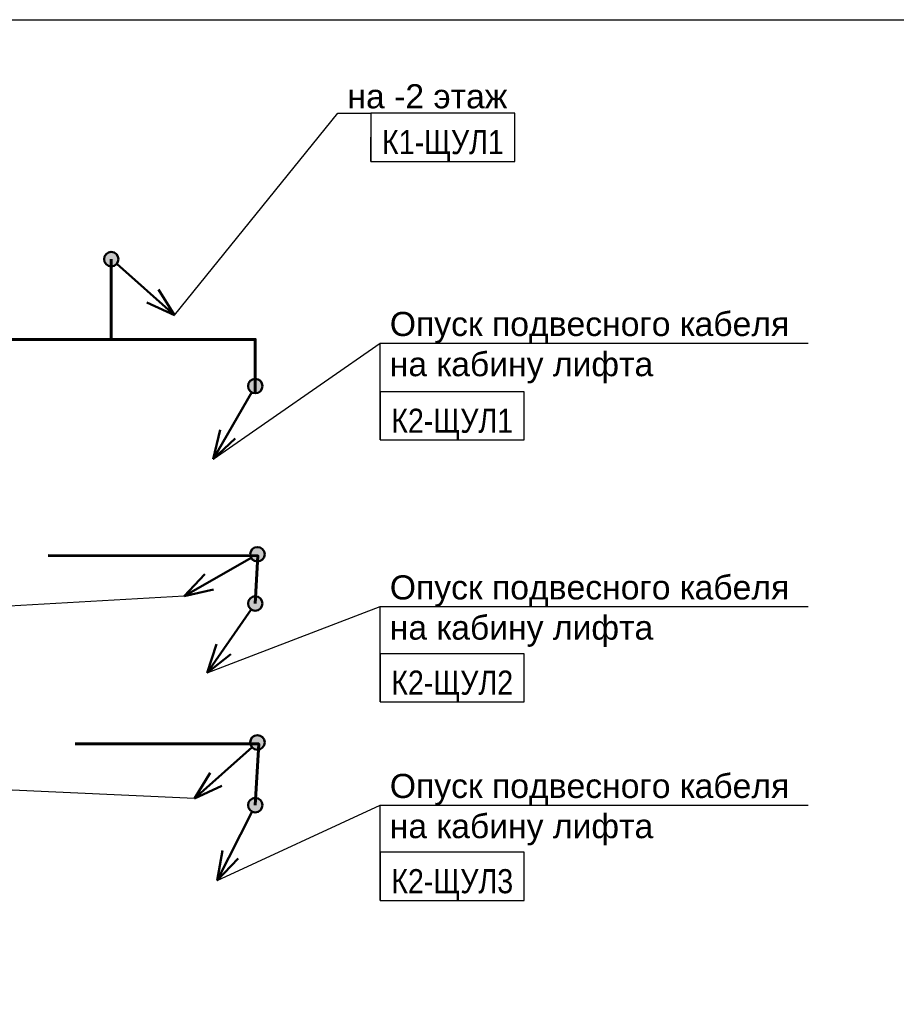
# Model space of a CAD drawing. Header units: millimetres. Extents: x -277772 to 277599, y -59564 to 282085.
# Tile 121 of 190: x -206761 to -197674, y 132661 to 142872. Entities that reach past the tile are written whole.
import ezdxf
from ezdxf import colors
from ezdxf.entities.mleader import LeaderData, LeaderLine
from ezdxf.enums import TextEntityAlignment as Align
from ezdxf.math import Vec2, Vec3

# ---------------------------------------------------------------- set-up
doc = ezdxf.new("R2018")
doc.units = ezdxf.units.MM
doc.set_wipeout_variables(frame=1)
doc.layers.add('UNPLOTTED', color=2, linetype='Continuous', plot=False)
doc.layers.add('КИП_выноска', color=6, linetype='Continuous', lineweight=25)
doc.layers.add('КИП_трасса', color=3, linetype='Continuous', lineweight=60)
doc.styles.add('CP.Text', font='arial.ttf')
doc.styles.add('GOST 2.304', font='arial.ttf', dxfattribs={"width": 0.85})
doc.linetypes.add('в трубе открыто', pattern='A,10,[133,ltypeshp.shx,S=0.75,R=0,X=-5,Y=2.5],-2.5,[130,ltypeshp.shx,S=2.5,R=-45,X=0,Y=0],-2.5', length=15)

# ---------------------------------------------------------------- blocks, each defined once
blk = doc.blocks.new('*U4')
at = {"color": 0}
blk.add_lwpolyline([(0, 410), (0, 0), (-569, 0), (-569, 410)], close=True, dxfattribs=at)
blk = doc.blocks.new('*U27')
at = {"lineweight": 50}
h = blk.add_hatch(color=256, dxfattribs=at)
h.dxf.hatch_style = 1
edge = h.paths.add_edge_path()
edge.add_arc((0, 0), 0.75, 240.0423, 600.0423)
for p, q in [((-0.37, -0.65), (-4.37, -7.58)), ((-4.37, -7.58), (-3.65, -4.53)), ((-4.37, -7.58), (-2.09, -5.43))]:
    blk.add_line(p, q, dxfattribs=at)
blk.add_circle((0, 0), 0.75, dxfattribs=at)
blk = doc.blocks.new('*U24')
at = {"color": 0, "linetype": 'Continuous', "lineweight": 30, "ltscale": 75, "width": 0.85, "flags": 104}
blk.add_attdef('ПРИМЕЧАНИЕ_1', text='', height=2.5, dxfattribs=at).set_placement((7.47, -3.94), align=Align.BOTTOM_CENTER)
at = {"color": 0, "lineweight": 30, "width": 0.85, "flags": 104}
blk.add_attdef('ПРИМЕЧАНИЕ_2', text='', height=2.5, dxfattribs=at).set_placement((7.47, -15.08), align=Align.BOTTOM_CENTER)
at = {"color": 0, "lineweight": 30, "style": 'GOST 2.304', "width": 0.85}
for tag, p in [('ИМЯ_КАБЕЛЯ_2', (7.47, -15.05)), ('ИМЯ_КАБЕЛЯ_3', (7.47, -20.05)), ('ИМЯ_КАБЕЛЯ_4', (7.47, -25.05)), ('ИМЯ_КАБЕЛЯ_5', (7.47, -30.05)), ('ИМЯ_КАБЕЛЯ_6', (7.47, -35.05)), ('ИМЯ_КАБЕЛЯ_7', (7.47, -40.05)), ('ИМЯ_КАБЕЛЯ_8', (7.47, -45.05)), ('ИМЯ_КАБЕЛЯ_9', (7.47, -50.05))]:
    blk.add_attdef(tag, text='', height=2.5, dxfattribs=at).set_placement(p, align=Align.BOTTOM_CENTER)
at = {"linetype": 'Continuous'}
blk.add_wipeout([(0.01, -5.05), (14.93, -5.05), (14.93, -10.05), (0.01, -10.05)], dxfattribs=at)
at = {"color": 0}
blk.add_line((0.01, -10.05), (0, 0), dxfattribs=at)
at = {"color": 0, "linetype": 'Continuous'}
blk.add_lwpolyline([(0.01, -10.05), (14.93, -10.05), (14.93, -5.05), (0.01, -5.05)], close=True, dxfattribs=at)
at = {"color": 0, "lineweight": 30, "style": 'GOST 2.304', "width": 0.85}
blk.add_attdef('ИМЯ_КАБЕЛЯ_1', text='', height=2.5, dxfattribs=at).set_placement((7.47, -10.05), align=Align.BOTTOM_CENTER)
blk = doc.blocks.new('*U29')
at = {"lineweight": 50}
h = blk.add_hatch(color=256, dxfattribs=at)
h.dxf.hatch_style = 1
edge = h.paths.add_edge_path()
edge.add_arc((0, 0), 0.75, 235.2493, 595.2493)
for p, q in [((-0.43, -0.62), (-4.99, -7.19)), ((-4.99, -7.19), (-4.02, -4.21)), ((-4.99, -7.19), (-2.54, -5.24))]:
    blk.add_line(p, q, dxfattribs=at)
blk.add_circle((0, 0), 0.75, dxfattribs=at)
blk = doc.blocks.new('*U25')
at = {"color": 0, "linetype": 'Continuous', "lineweight": 30, "ltscale": 75, "width": 0.85, "flags": 104}
blk.add_attdef('ПРИМЕЧАНИЕ_1', text='', height=2.5, dxfattribs=at).set_placement((7.47, -3.79), align=Align.BOTTOM_CENTER)
at = {"color": 0, "lineweight": 30, "width": 0.85, "flags": 104}
blk.add_attdef('ПРИМЕЧАНИЕ_2', text='', height=2.5, dxfattribs=at).set_placement((7.47, -14.93), align=Align.BOTTOM_CENTER)
at = {"color": 0, "lineweight": 30, "style": 'GOST 2.304', "width": 0.85}
for tag, p in [('ИМЯ_КАБЕЛЯ_2', (7.47, -14.9)), ('ИМЯ_КАБЕЛЯ_3', (7.47, -19.9)), ('ИМЯ_КАБЕЛЯ_4', (7.47, -24.9)), ('ИМЯ_КАБЕЛЯ_5', (7.47, -29.9)), ('ИМЯ_КАБЕЛЯ_6', (7.47, -34.9)), ('ИМЯ_КАБЕЛЯ_7', (7.47, -39.9)), ('ИМЯ_КАБЕЛЯ_8', (7.47, -44.9)), ('ИМЯ_КАБЕЛЯ_9', (7.47, -49.9))]:
    blk.add_attdef(tag, text='', height=2.5, dxfattribs=at).set_placement(p, align=Align.BOTTOM_CENTER)
at = {"linetype": 'Continuous'}
blk.add_wipeout([(0.01, -4.9), (14.93, -4.9), (14.93, -9.9), (0.01, -9.9)], dxfattribs=at)
at = {"color": 0}
blk.add_line((0.01, -9.9), (0, 0), dxfattribs=at)
at = {"color": 0, "linetype": 'Continuous'}
blk.add_lwpolyline([(0.01, -9.9), (14.93, -9.9), (14.93, -4.9), (0.01, -4.9)], close=True, dxfattribs=at)
at = {"color": 0, "lineweight": 30, "style": 'GOST 2.304', "width": 0.85}
blk.add_attdef('ИМЯ_КАБЕЛЯ_1', text='', height=2.5, dxfattribs=at).set_placement((7.47, -9.9), align=Align.BOTTOM_CENTER)
blk = doc.blocks.new('*U31')
at = {"lineweight": 50}
h = blk.add_hatch(color=256, dxfattribs=at)
h.dxf.hatch_style = 1
edge = h.paths.add_edge_path()
edge.add_arc((0, 0), 0.75, 243.1673, 603.1673)
for p, q in [((-0.34, -0.67), (-3.95, -7.81)), ((-3.95, -7.81), (-3.4, -4.72)), ((-3.95, -7.81), (-1.79, -5.54))]:
    blk.add_line(p, q, dxfattribs=at)
blk.add_circle((0, 0), 0.75, dxfattribs=at)
blk = doc.blocks.new('_None')
blk = doc.blocks.new('*U28')
at = {"lineweight": 50}
h = blk.add_hatch(color=256, dxfattribs=at)
h.dxf.hatch_style = 1
edge = h.paths.add_edge_path()
edge.add_arc((0, 0), 0.75, -41.659, 318.341)
for p, q in [((0.56, -0.5), (6.54, -5.82)), ((6.54, -5.82), (4.89, -3.15)), ((6.54, -5.82), (3.7, -4.49))]:
    blk.add_line(p, q, dxfattribs=at)
blk.add_circle((0, 0), 0.75, dxfattribs=at)
blk = doc.blocks.new('*U11')
at = {"color": 0, "linetype": 'Continuous', "lineweight": 30, "ltscale": 75, "width": 0.85, "flags": 104}
blk.add_attdef('ПРИМЕЧАНИЕ_1', text='', height=2.5, dxfattribs=at).set_placement((7.46, 3.61), align=Align.BOTTOM_CENTER)
at = {"color": 0, "lineweight": 30, "width": 0.85, "flags": 104}
blk.add_attdef('ПРИМЕЧАНИЕ_2', text='', height=2.5, dxfattribs=at).set_placement((7.46, -7.53), align=Align.BOTTOM_CENTER)
at = {"color": 0, "lineweight": 30, "style": 'GOST 2.304', "width": 0.85}
for tag, p in [('ИМЯ_КАБЕЛЯ_2', (7.46, -7.5)), ('ИМЯ_КАБЕЛЯ_3', (7.46, -12.5)), ('ИМЯ_КАБЕЛЯ_4', (7.46, -17.5)), ('ИМЯ_КАБЕЛЯ_5', (7.46, -22.5)), ('ИМЯ_КАБЕЛЯ_6', (7.46, -27.5)), ('ИМЯ_КАБЕЛЯ_7', (7.46, -32.5)), ('ИМЯ_КАБЕЛЯ_8', (7.46, -37.5)), ('ИМЯ_КАБЕЛЯ_9', (7.46, -42.5))]:
    blk.add_attdef(tag, text='', height=2.5, dxfattribs=at).set_placement(p, align=Align.BOTTOM_CENTER)
at = {"linetype": 'Continuous'}
blk.add_wipeout([(0, 2.5), (14.92, 2.5), (14.92, -2.5), (0, -2.5)], dxfattribs=at)
at = {"color": 0}
blk.add_line((0, -2.5), (0, 0), dxfattribs=at)
at = {"color": 0, "linetype": 'Continuous'}
blk.add_lwpolyline([(0, -2.5), (14.92, -2.5), (14.92, 2.5), (0, 2.5)], close=True, dxfattribs=at)
at = {"color": 0, "lineweight": 30, "style": 'GOST 2.304', "width": 0.85}
blk.add_attdef('ИМЯ_КАБЕЛЯ_1', text='', height=2.5, dxfattribs=at).set_placement((7.46, -2.5), align=Align.BOTTOM_CENTER)
blk = doc.blocks.new('*U20')
at = {"lineweight": 50}
h = blk.add_hatch(color=256, dxfattribs=at)
h.dxf.hatch_style = 1
edge = h.paths.add_edge_path()
edge.add_arc((0, 0), 0.75, 209.7588, 569.7588)
for p, q in [((-0.65, -0.37), (-7.6, -4.34)), ((-7.6, -4.34), (-5.44, -2.07)), ((-7.6, -4.34), (-4.54, -3.64))]:
    blk.add_line(p, q, dxfattribs=at)
blk.add_circle((0, 0), 0.75, dxfattribs=at)
blk = doc.blocks.new('*U30')
at = {"lineweight": 50}
h = blk.add_hatch(color=256, dxfattribs=at)
h.dxf.hatch_style = 1
edge = h.paths.add_edge_path()
edge.add_arc((0, 0), 0.75, 221.6334, 581.6334)
for p, q in [((-0.56, -0.5), (-6.54, -5.81)), ((-6.54, -5.81), (-4.9, -3.15)), ((-6.54, -5.81), (-3.7, -4.49))]:
    blk.add_line(p, q, dxfattribs=at)
blk.add_circle((0, 0), 0.75, dxfattribs=at)

msp = doc.modelspace()

# ---------------------------------------------------------------- linework, layer by layer
at = {"layer": 'КИП_трасса', "linetype": 'в трубе открыто', "ltscale": 100}
for points in [[(-205812, 140389), (-205812, 139557)], [(-206186, 139557), (-204319, 139557), (-204319, 138998)], [(-206465, 137315), (-204292, 137312), (-204319, 136818)], [(-206186, 135362), (-204284, 135362), (-204319, 134727)]]:
    msp.add_lwpolyline(points, dxfattribs=at)

# ---------------------------------------------------------------- block references
at = {"layer": 'UNPLOTTED', "xscale": 100, "yscale": 100, "zscale": 100}
msp.add_blockref('*U4', (-193078, 101872), dxfattribs=at)
at = {"layer": 'КИП_выноска', "xscale": 100, "yscale": 100, "zscale": 100}
for name, p in [('*U28', (-205812, 140389)), ('*U27', (-204319, 139073)), ('*U20', (-204297, 137328)), ('*U29', (-204319, 136818)), ('*U30', (-204297, 135377)), ('*U31', (-204319, 134727))]:
    msp.add_blockref(name, p, dxfattribs=at)

# ---------------------------------------------------------------- next in the draw order: leaders
at = {"layer": 'КИП_выноска'}
ml = msp.add_multileader_mtext('Standard', dxfattribs=at)
ml.set_content('Опуск подвесного кабеля\\Pна кабину лифта', color=256, style='CP.Text')
ml.set_leader_properties(color=256, linetype='ByLayer', lineweight=-1)
ml.set_arrow_properties(name='NONE')
ml.build(insert=Vec2(0, 0))
ml.multileader.update_dxf_attribs({"has_dogleg": 0, "text_left_attachment_type": 6, "text_right_attachment_type": 6, "dogleg_length": 0.5, "arrow_head_size": 300})
ctx = ml.context
ctx.base_point, ctx.char_height, ctx.arrow_head_size, ctx.landing_gap_size, ctx.plane_origin = Vec3(-203025, 139519), 250, 300, 100, Vec3(-200500, 136410)
ctx.left_attachment, ctx.right_attachment = 6, 6
notes = []
notes.append((ctx, [(0, (1, 1, 0), (-203026, 139519), (1, 0), 0.5, [(0, [(-204756, 138315)], 0, [])])]))
ctx.mtext.insert, ctx.mtext.width, ctx.mtext.flow_direction = Vec3(-202925, 139842), 4659.57, 5
ctx.mtext.has_bg_fill, ctx.mtext.bg_color, ctx.mtext.bg_scale_factor, ctx.mtext.bg_transparency, ctx.mtext.use_window_bg_color = 1, -1073741824, 1.1, 0, 1
ml = msp.add_multileader_mtext('Standard', dxfattribs=at)
ml.set_content('Опуск подвесного кабеля\\Pна кабину лифта', color=256, style='CP.Text')
ml.set_leader_properties(color=256, linetype='ByLayer', lineweight=-1)
ml.set_arrow_properties(name='NONE')
ml.build(insert=Vec2(0, 0))
ml.multileader.update_dxf_attribs({"has_dogleg": 0, "text_left_attachment_type": 6, "text_right_attachment_type": 6, "dogleg_length": 0.5, "arrow_head_size": 300})
ctx = ml.context
ctx.base_point, ctx.char_height, ctx.arrow_head_size, ctx.landing_gap_size, ctx.plane_origin = Vec3(-203025, 136787), 250, 300, 100, Vec3(-200500, 133678)
ctx.left_attachment, ctx.right_attachment = 6, 6
notes.append((ctx, [(0, (1, 1, 0), (-203026, 136787), (1, 0), 0.5, [(0, [(-204817, 136099)], 0, [])])]))
ctx.mtext.insert, ctx.mtext.width, ctx.mtext.flow_direction = Vec3(-202925, 137110), 4659.57, 5
ctx.mtext.has_bg_fill, ctx.mtext.bg_color, ctx.mtext.bg_scale_factor, ctx.mtext.bg_transparency, ctx.mtext.use_window_bg_color = 1, -1073741824, 1.1, 0, 1
ml = msp.add_multileader_mtext('Standard', dxfattribs=at)
ml.set_content('на -2 этаж', color=256, style='CP.Text')
ml.set_leader_properties(color=256, linetype='ByLayer', lineweight=-1)
ml.set_arrow_properties(name='NONE')
ml.build(insert=Vec2(0, 0))
ml.multileader.update_dxf_attribs({"has_dogleg": 0, "text_left_attachment_type": 6, "text_right_attachment_type": 6, "dogleg_length": 0.5, "arrow_head_size": 300})
ctx = ml.context
ctx.base_point, ctx.char_height, ctx.arrow_head_size, ctx.landing_gap_size, ctx.plane_origin = Vec3(-210125, 136708), 250, 300, 100, Vec3(-207601, 134048)
ctx.left_attachment, ctx.right_attachment, ctx.text_align_type = 6, 6, 2
notes.append((ctx, [(1, (1, 1, 0), (-208288, 136708), (-1, 0), 0.5, [(0, [(-205056, 136893)], 0, [])])]))
ctx.mtext.insert, ctx.mtext.width, ctx.mtext.alignment, ctx.mtext.flow_direction = Vec3(-208389, 137008), 2299.33, 3, 5
ctx.mtext.has_bg_fill, ctx.mtext.bg_color, ctx.mtext.bg_scale_factor, ctx.mtext.bg_transparency, ctx.mtext.use_window_bg_color = 1, -1027028792, 1.5, 0, 1
ml = msp.add_multileader_mtext('Standard', dxfattribs=at)
ml.set_content('на -2 этаж', color=256, style='CP.Text')
ml.set_leader_properties(color=256, linetype='ByLayer', lineweight=-1)
ml.set_arrow_properties(name='NONE')
ml.build(insert=Vec2(0, 0))
ml.multileader.update_dxf_attribs({"has_dogleg": 0, "text_left_attachment_type": 6, "text_right_attachment_type": 6, "dogleg_length": 0.5, "arrow_head_size": 300})
ctx = ml.context
ctx.base_point, ctx.char_height, ctx.arrow_head_size, ctx.landing_gap_size, ctx.plane_origin = Vec3(-209851, 134933), 250, 300, 100, Vec3(-207327, 132273)
ctx.left_attachment, ctx.right_attachment, ctx.text_align_type = 6, 6, 2
notes.append((ctx, [(1, (1, 1, 0), (-208015, 134933), (-1, 0), 0.5, [(0, [(-204950, 134796)], 0, [])])]))
ctx.mtext.insert, ctx.mtext.width, ctx.mtext.alignment, ctx.mtext.flow_direction = Vec3(-208116, 135233), 2299.33, 3, 5
ctx.mtext.has_bg_fill, ctx.mtext.bg_color, ctx.mtext.bg_scale_factor, ctx.mtext.bg_transparency, ctx.mtext.use_window_bg_color = 1, -1027028792, 1.5, 0, 1
ml = msp.add_multileader_mtext('Standard', dxfattribs=at)
ml.set_content('Опуск подвесного кабеля\\Pна кабину лифта', color=256, style='CP.Text')
ml.set_leader_properties(color=256, linetype='ByLayer', lineweight=-1)
ml.set_arrow_properties(name='NONE')
ml.build(insert=Vec2(0, 0))
ml.multileader.update_dxf_attribs({"has_dogleg": 0, "text_left_attachment_type": 6, "text_right_attachment_type": 6, "dogleg_length": 0.5, "arrow_head_size": 300})
ctx = ml.context
ctx.base_point, ctx.char_height, ctx.arrow_head_size, ctx.landing_gap_size, ctx.plane_origin = Vec3(-203025, 134728), 250, 300, 100, Vec3(-200500, 131619)
ctx.left_attachment, ctx.right_attachment = 6, 6
notes.append((ctx, [(0, (1, 1, 0), (-203026, 134728), (1, 0), 0.5, [(0, [(-204714, 133946)], 0, [])])]))
ctx.mtext.insert, ctx.mtext.width, ctx.mtext.flow_direction = Vec3(-202925, 135051), 4659.57, 5
ctx.mtext.has_bg_fill, ctx.mtext.bg_color, ctx.mtext.bg_scale_factor, ctx.mtext.bg_transparency, ctx.mtext.use_window_bg_color = 1, -1073741824, 1.1, 0, 1
for ctx, leaders in notes:
    for number, flags, end, landing, length, lines in leaders:
        leader = LeaderData()
        leader.index, (leader.has_last_leader_line, leader.has_dogleg_vector, leader.attachment_direction) = number, flags
        leader.last_leader_point, leader.dogleg_vector, leader.dogleg_length = Vec3(end), Vec3(landing), length
        for number, points, colour, breaks in lines:
            line = LeaderLine()
            line.index, line.vertices, line.color, line.breaks = number, Vec3.list(points), colors.encode_raw_color(colour), breaks
            leader.lines.append(line)
        ctx.leaders.append(leader)

# ---------------------------------------------------------------- next in the draw order: linework, layer by layer
at = {"layer": 'КИП_трасса', "linetype": 'в трубе открыто', "ltscale": 100}
msp.add_lwpolyline([(-206951, 132067), (-206951, 139557), (-206186, 139557)], dxfattribs=at)

# ---------------------------------------------------------------- next in the draw order: block references
at = {"layer": 'КИП_выноска'}
ref = msp.add_blockref('*U24', (-203025, 139519), dxfattribs=dict(at, xscale=100, yscale=100, zscale=100))
lines = msp.add_mtext('\\W0.8500;', dxfattribs={"layer": '0', "color": 0, "linetype": 'Continuous', "lineweight": 30, "ltscale": 75, "insert": (-202278, 139125), "char_height": 2.5, "attachment_point": 1})
ref.add_attrib('ПРИМЕЧАНИЕ_1', '', (-202278, 139125), dxfattribs={"flags": 104}).embed_mtext(lines)
ref.add_attrib('ИМЯ_КАБЕЛЯ_1', 'К2-ЩУЛ1', dxfattribs={"layer": '0', "color": 0, "lineweight": 30, "height": 250, "style": 'GOST 2.304', "width": 0.85}).set_placement((-202278, 138513), align=Align.BOTTOM_CENTER)
lines = msp.add_mtext('\\W0.8500;', dxfattribs={"layer": '0', "color": 0, "lineweight": 30, "insert": (-202278, 138010), "char_height": 2.5, "attachment_point": 1})
ref.add_attrib('ПРИМЕЧАНИЕ_2', '', (-202278, 138010), dxfattribs={"flags": 104}).embed_mtext(lines)
ref = msp.add_blockref('*U25', (-203025, 136787), dxfattribs=dict(at, xscale=100, yscale=100, zscale=100))
lines = msp.add_mtext('\\W0.8500;', dxfattribs={"layer": '0', "color": 0, "linetype": 'Continuous', "lineweight": 30, "ltscale": 75, "insert": (-202278, 136408), "char_height": 2.5, "attachment_point": 1})
ref.add_attrib('ПРИМЕЧАНИЕ_1', '', (-202278, 136408), dxfattribs={"flags": 104}).embed_mtext(lines)
ref.add_attrib('ИМЯ_КАБЕЛЯ_1', 'К2-ЩУЛ2', dxfattribs={"layer": '0', "color": 0, "lineweight": 30, "height": 250, "style": 'GOST 2.304', "width": 0.85}).set_placement((-202278, 135797), align=Align.BOTTOM_CENTER)
lines = msp.add_mtext('\\W0.8500;', dxfattribs={"layer": '0', "color": 0, "lineweight": 30, "insert": (-202278, 135294), "char_height": 2.5, "attachment_point": 1})
ref.add_attrib('ПРИМЕЧАНИЕ_2', '', (-202278, 135294), dxfattribs={"flags": 104}).embed_mtext(lines)
ref = msp.add_blockref('*U25', (-203025, 134728), dxfattribs=dict(at, xscale=100, yscale=100, zscale=100))
lines = msp.add_mtext('\\W0.8500;', dxfattribs={"layer": '0', "color": 0, "linetype": 'Continuous', "lineweight": 30, "ltscale": 75, "insert": (-202278, 134349), "char_height": 2.5, "attachment_point": 1})
ref.add_attrib('ПРИМЕЧАНИЕ_1', '', (-202278, 134349), dxfattribs={"flags": 104}).embed_mtext(lines)
ref.add_attrib('ИМЯ_КАБЕЛЯ_1', 'К2-ЩУЛ3', dxfattribs={"layer": '0', "color": 0, "lineweight": 30, "height": 250, "style": 'GOST 2.304', "width": 0.85}).set_placement((-202278, 133738), align=Align.BOTTOM_CENTER)
lines = msp.add_mtext('\\W0.8500;', dxfattribs={"layer": '0', "color": 0, "lineweight": 30, "insert": (-202278, 133235), "char_height": 2.5, "attachment_point": 1})
ref.add_attrib('ПРИМЕЧАНИЕ_2', '', (-202278, 133235), dxfattribs={"flags": 104}).embed_mtext(lines)

# ---------------------------------------------------------------- next in the draw order: leaders
ml = msp.add_multileader_mtext('Standard', dxfattribs=at)
ml.set_content('на -2 этаж', color=256, style='CP.Text')
ml.set_leader_properties(color=256, linetype='ByLayer', lineweight=-1)
ml.set_arrow_properties(name='NONE')
ml.build(insert=Vec2(0, 0))
ml.multileader.update_dxf_attribs({"has_dogleg": 0, "text_left_attachment_type": 6, "text_right_attachment_type": 6, "dogleg_length": 0.5, "arrow_head_size": 300})
ctx = ml.context
ctx.base_point, ctx.char_height, ctx.arrow_head_size, ctx.landing_gap_size, ctx.plane_origin = Vec3(-203464, 141903), 250, 300, 100, Vec3(-200596, 139243)
ctx.left_attachment, ctx.right_attachment = 6, 6
notes = []
notes.append((ctx, [(0, (1, 1, 0), (-203464, 141903), (1, 0), 0.5, [(0, [(-205158, 139808)], 0, [])])]))
ctx.mtext.insert, ctx.mtext.width, ctx.mtext.flow_direction = Vec3(-203364, 142203), 2299.33, 5
ctx.mtext.has_bg_fill, ctx.mtext.bg_color, ctx.mtext.bg_scale_factor, ctx.mtext.bg_transparency, ctx.mtext.use_window_bg_color = 1, -1027028792, 1.5, 0, 1
for ctx, leaders in notes:
    for number, flags, end, landing, length, lines in leaders:
        leader = LeaderData()
        leader.index, (leader.has_last_leader_line, leader.has_dogleg_vector, leader.attachment_direction) = number, flags
        leader.last_leader_point, leader.dogleg_vector, leader.dogleg_length = Vec3(end), Vec3(landing), length
        for number, points, colour, breaks in lines:
            line = LeaderLine()
            line.index, line.vertices, line.color, line.breaks = number, Vec3.list(points), colors.encode_raw_color(colour), breaks
            leader.lines.append(line)
        ctx.leaders.append(leader)

# ---------------------------------------------------------------- next in the draw order: block references
ref = msp.add_blockref('*U11', (-203120, 141653), dxfattribs=dict(at, xscale=100, yscale=100, zscale=100))
lines = msp.add_mtext('\\W0.8500;', dxfattribs={"layer": '0', "color": 0, "linetype": 'Continuous', "lineweight": 30, "ltscale": 75, "insert": (-202374, 142014), "char_height": 2.5, "attachment_point": 1})
ref.add_attrib('ПРИМЕЧАНИЕ_1', '', (-202374, 142014), dxfattribs={"flags": 104}).embed_mtext(lines)
ref.add_attrib('ИМЯ_КАБЕЛЯ_1', 'К1-ЩУЛ1', dxfattribs={"layer": '0', "color": 0, "lineweight": 30, "height": 250, "style": 'GOST 2.304', "width": 0.85}).set_placement((-202374, 141403), align=Align.BOTTOM_CENTER)
lines = msp.add_mtext('\\W0.8500;', dxfattribs={"layer": '0', "color": 0, "lineweight": 30, "insert": (-202374, 140900), "char_height": 2.5, "attachment_point": 1})
ref.add_attrib('ПРИМЕЧАНИЕ_2', '', (-202374, 140900), dxfattribs={"flags": 104}).embed_mtext(lines)

doc.saveas('drawing.dxf')
